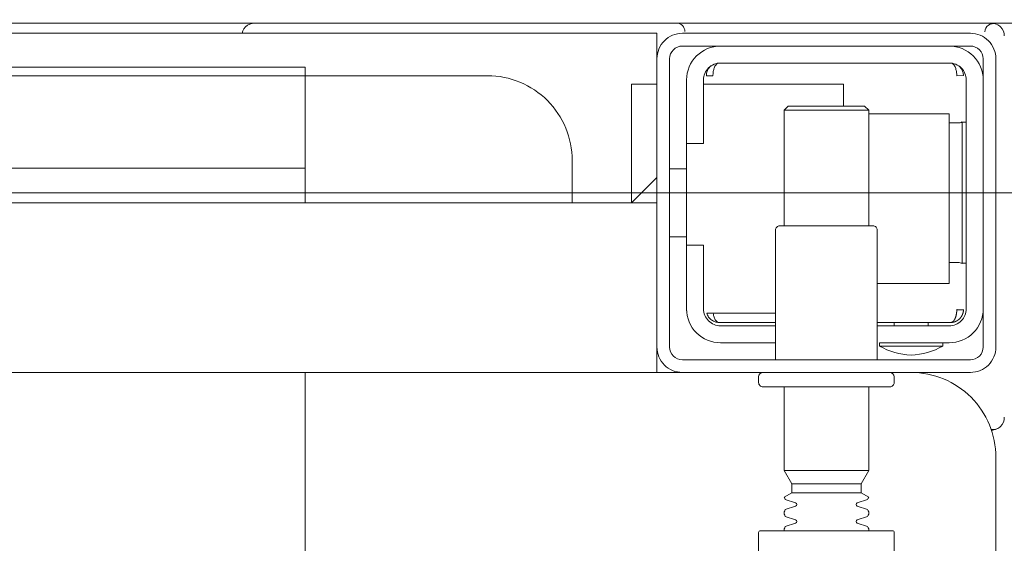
# Model space of a CAD drawing. Header units: millimetres. Extents: x -1893473 to 1546619, y -568027 to 942944.
# Tile 98 of 256: x 153459 to 153576, y -464605 to -464544. Entities that reach past the tile are written whole.
import ezdxf
from ezdxf.enums import TextEntityAlignment as Align

# ---------------------------------------------------------------- set-up
doc = ezdxf.new("R2010")
doc.units = ezdxf.units.MM
doc.header["$LTSCALE"] = 0.2
doc.linetypes.add('HIDDEN2', pattern=[4.7625, 3.175, -1.5875])
doc.layers.get('0').update_dxf_attribs({"lineweight": 0})
for name, color, linetype, lineweight in [('!! 0_Opis_pom', 9, 'Continuous', 13), ('!! 1_OPIS POM NOWE', 140, 'Continuous', 5), ('!! 2 ZABUDOWA GK-MDF', 54, 'Continuous', 13), ('P-Opis nadproża', 150, 'Continuous', 9)]:
    doc.layers.add(name, color=color, linetype=linetype, lineweight=lineweight)
doc.layers.add('!! 2_WYBURZENIA DO REMONTU', color=7, linetype='Continuous', lineweight=0, true_color=0x4d4d4d, plot=False)
doc.layers.add('!!_@ wypos sanit nd', color=7, linetype='Continuous', lineweight=0, plot=False)
doc.styles.add('ARIAL', font='tahoma.ttf')

# ---------------------------------------------------------------- blocks, each defined once
blk = doc.blocks.new('A$Cff2eaf8b')
for points in [[(-0.188, 0.06265), (-0.188, -0.01362, 0.414214), (-0.1878, -0.01382), (-0.17545, -0.01382), (-0.1722, -0.01382, 0.414214), (-0.172, -0.01362), (-0.172, -0.00982)], [(-0.15993, -0.0325), (-0.17249, -0.0325, 0.405519), (-0.172, -0.032), (-0.172, -0.0313, 0.414214), (-0.1725, -0.0308), (-0.1875, -0.0308, 0.414214), (-0.188, -0.0313), (-0.188, -0.032, 0.405519), (-0.18751, -0.0325), (-0.19, -0.0325, -0.414214), (-0.2, -0.0225), (-0.2, 0.0575, -0.266001), (-0.19506, 0.06612)], [(-0.185, -0.01382), (-0.185, -0.01406, -0.050055), (-0.18485, -0.01432), (-0.18364, -0.01473, -0.719897), (-0.18364, -0.01511), (-0.18485, -0.01552, -0.050055), (-0.185, -0.01578), (-0.185, -0.01606, -0.050055), (-0.18485, -0.01632), (-0.18364, -0.01673, -0.719897), (-0.18364, -0.01711), (-0.18485, -0.01752, -0.050055), (-0.185, -0.01778), (-0.1841, -0.0183), (-0.1841, -0.01936), (-0.185, -0.02092), (-0.185, -0.0308)], [(-0.175, -0.01382), (-0.175, -0.01406, 0.050055), (-0.17515, -0.01432), (-0.17636, -0.01473, 0.719897), (-0.17636, -0.01511), (-0.17515, -0.01552, 0.050055), (-0.175, -0.01578), (-0.175, -0.01606, 0.050055), (-0.17515, -0.01632), (-0.17636, -0.01673, 0.719897), (-0.17636, -0.01711), (-0.17515, -0.01752, 0.050055), (-0.175, -0.01778), (-0.1759, -0.0183), (-0.1759, -0.01936), (-0.175, -0.02092), (-0.175, -0.0308)], [(-0.20011, -0.02584, 0.091301), (-0.20056, -0.02614, 0.198909), (-0.20099, -0.02721)], [(-0.19945, -0.02578, 0.170835), (-0.20011, -0.02584)], [(-0.18625, -0.03562, 0.119096), (-0.19, -0.03454, 0.119096), (-0.19375, -0.03562)], [(-0.186, -0.034), (-0.186, -0.0493, 0.414214), (-0.1855, -0.0498), (-0.1745, -0.0498, 0.414214), (-0.174, -0.0493), (-0.174, -0.034)], [(-0.1985, -0.04, -0.414214), (-0.1945, -0.036), (-0.18625, -0.036), (-0.18625, -0.03562), (-0.19375, -0.03562), (-0.19375, -0.036)], [(-0.174, -0.036), (-0.1675, -0.036, -0.414214), (-0.1635, -0.04), (-0.16353, -0.0395)], [(-0.186, -0.038), (-0.1945, -0.038, 0.414214), (-0.1965, -0.04), (-0.1965, -0.067, 0.414214), (-0.1945, -0.069), (-0.1675, -0.069, 0.414214), (-0.1655, -0.067), (-0.1655, -0.0595), (-0.1635, -0.0595), (-0.1635, -0.04)], [(-0.1635, -0.0475), (-0.1655, -0.0475), (-0.1655, -0.04, 0.414214), (-0.1675, -0.038), (-0.174, -0.038)], [(-0.1945, -0.06193), (-0.19515, -0.06194), (-0.19542, -0.06194), (-0.1956, -0.06194), (-0.19567, -0.06194, 0.116465), (-0.19589, -0.062), (-0.19601, -0.06205), (-0.19601, -0.04535), (-0.19589, -0.0454, 0.116465), (-0.19567, -0.04546), (-0.19542, -0.04546), (-0.19515, -0.04546), (-0.1945, -0.04547)], [(-0.15, -0.0525), (-0.15, -0.0575, 0.414214), (-0.14, -0.0675), (-0.11847, -0.0675), (-0.11847, -0.0525)], [(-0.1675, -0.071, 0.414214), (-0.1635, -0.067), (-0.1635, -0.0595)], [(-0.1985, -0.067, 0.414214), (-0.1945, -0.071)], [(-0.20099, -0.0722, 0.198909), (-0.20056, -0.07326, 0.091301), (-0.20011, -0.07356)], [(-0.16237, -0.07369), (-0.1625, -0.07369), (-0.16269, -0.07369), (-0.16294, -0.07369), (-0.16323, -0.07369), (-0.16357, -0.07369), (-0.16393, -0.07369), (-0.16428, -0.07369), (-0.19771, -0.07369), (-0.19841, -0.07369), (-0.19903, -0.07369), (-0.19948, -0.07369), (-0.19961, -0.07369), (-0.19973, -0.07367), (-0.19984, -0.07365), (-0.20003, -0.07359, 0.517033), (-0.1987, -0.07266)], [(-0.1633, -0.0727, 0.412536), (-0.1623, -0.0737), (-0.11251, -0.0737), (-0.11222, -0.07367), (-0.11194, -0.07358), (-0.11168, -0.07345), (-0.11145, -0.07326), (-0.11126, -0.07304), (-0.11112, -0.07278), (-0.11104, -0.0725)]]:
    blk.add_lwpolyline(points, format="xyb")
for points in [[(-0.11847, -0.0325), (-0.11847, 0.0575), (0.11153, 0.0575), (0.11153, -0.0325)], [(-0.1841, -0.0183), (-0.1759, -0.0183)], [(-0.1759, -0.01936), (-0.1841, -0.01936)], [(-0.175, -0.02092), (-0.185, -0.02092)], [(-0.20001, -0.0258), (-0.19988, -0.02576), (-0.19976, -0.02573), (-0.19963, -0.02571), (-0.19948, -0.02571)], [(-0.16, -0.0355), (-0.16, -0.0325), (0.16, -0.0325), (0.16, -0.0355)], [(-0.16, -0.0485), (-0.16, -0.0365)], [(-0.192, -0.038), (-0.192, -0.0384)], [(-0.188, -0.038), (-0.188, -0.0384)], [(-0.19478, -0.0384), (-0.186, -0.0384)], [(-0.16664, -0.0395), (-0.16666, -0.03934), (-0.16669, -0.03923), (-0.16672, -0.03912), (-0.16675, -0.03902), (-0.16679, -0.03892), (-0.16684, -0.03881), (-0.16689, -0.03872), (-0.16695, -0.03863), (-0.16702, -0.03855), (-0.1671, -0.03848), (-0.16718, -0.03843), (-0.16729, -0.0384), (-0.16718, -0.03841), (-0.16708, -0.03842), (-0.16696, -0.03845), (-0.16686, -0.03848), (-0.16677, -0.03851), (-0.16666, -0.03856), (-0.16657, -0.03861), (-0.16646, -0.03868), (-0.16636, -0.03876), (-0.16627, -0.03884), (-0.16618, -0.03894), (-0.1661, -0.03904), (-0.16603, -0.03915), (-0.16598, -0.03926), (-0.16593, -0.03938), (-0.16589, -0.0395), (-0.174, -0.0395)], [(-0.174, -0.0384), (-0.16722, -0.0384)], [(-0.185, -0.063), (-0.1945, -0.063), (-0.1945, -0.043), (-0.186, -0.043)], [(-0.19591, -0.04539), (-0.19602, -0.04539), (-0.19616, -0.04539), (-0.19632, -0.04539), (-0.1965, -0.04539)], [(-0.1615, -0.0485), (-0.1635, -0.0485)], [(-0.185, -0.0498), (-0.185, -0.06342), (-0.1845, -0.06392), (-0.1755, -0.06392), (-0.175, -0.06342), (-0.175, -0.0498)], [(0.16, -0.0555), (0.157, -0.0525), (0.16, -0.0525), (-0.16, -0.0525), (-0.157, -0.0525), (-0.16, -0.0555)], [(-0.157, -0.0525), (-0.157, -0.0665), (-0.16, -0.0665)], [(0.10602, -0.0525), (0.10602, -0.05658), (-0.11847, -0.05658)], [(-0.1615, -0.0565), (-0.1635, -0.0565)], [(-0.1965, -0.06201), (-0.19632, -0.06201), (-0.19616, -0.06201), (-0.19602, -0.06201), (-0.19591, -0.06201)], [(-0.175, -0.06342), (-0.185, -0.06342)], [(-0.182, -0.06392), (-0.182, -0.0665), (-0.1655, -0.0665)], [(-0.16636, -0.06865), (-0.16625, -0.06854), (-0.16619, -0.06847), (-0.16612, -0.06839), (-0.16606, -0.0683), (-0.16601, -0.0682), (-0.16596, -0.06811), (-0.16592, -0.06801), (-0.16589, -0.0679), (-0.16586, -0.0678), (-0.16584, -0.06769), (-0.16583, -0.06759), (-0.16583, -0.06749), (-0.16593, -0.0675), (-0.16607, -0.0675), (-0.1663, -0.0675), (-0.16641, -0.0675), (-0.16651, -0.0675), (-0.16661, -0.0675), (-0.16661, -0.0676), (-0.16662, -0.0677), (-0.16663, -0.0678), (-0.16664, -0.0679), (-0.16665, -0.068), (-0.16667, -0.06811), (-0.1667, -0.06821), (-0.16673, -0.06831), (-0.16676, -0.06841), (-0.1668, -0.06852), (-0.16685, -0.06862), (-0.1669, -0.06871), (-0.16697, -0.0688), (-0.16704, -0.06887), (-0.16712, -0.06893), (-0.16725, -0.069), (-0.19475, -0.069), (-0.19493, -0.0689), (-0.19501, -0.06882), (-0.19508, -0.06874), (-0.19513, -0.06865), (-0.19518, -0.06855), (-0.19522, -0.06846), (-0.19526, -0.06835), (-0.19529, -0.06825), (-0.19532, -0.06813), (-0.19534, -0.06803), (-0.19536, -0.06793), (-0.19537, -0.06783), (-0.19538, -0.06772), (-0.19539, -0.0676), (-0.19539, -0.0675), (-0.19617, -0.06751), (-0.19616, -0.06762), (-0.19615, -0.06772), (-0.19613, -0.06783), (-0.19611, -0.06793), (-0.19607, -0.06803), (-0.19603, -0.06813), (-0.19598, -0.06823), (-0.19593, -0.06832), (-0.19586, -0.06841), (-0.19579, -0.06849), (-0.19572, -0.06857), (-0.19563, -0.06865)], [(-0.03305, -0.0725), (-0.16, -0.0725), (-0.16, -0.0695)]]:
    blk.add_lwpolyline(points)
for points in [[(-0.2, -0.0695), (-0.2, -0.0355, -0.414214), (-0.197, -0.0325), (-0.163, -0.0325, -0.414214), (-0.16, -0.0355), (-0.16, -0.0695, -0.414214), (-0.163, -0.0725), (-0.197, -0.0725, -0.414214)], [(-0.1615, -0.0355), (-0.1615, -0.0695, -0.414214), (-0.163, -0.071), (-0.197, -0.071, -0.414214), (-0.1985, -0.0695), (-0.1985, -0.0355, -0.414214), (-0.197, -0.034), (-0.163, -0.034, -0.414214)]]:
    blk.add_lwpolyline(points, format="xyb", close=True)
for points in [[(-0.19467, -0.0384), (-0.19467, -0.0384), (-0.19467, -0.0384), (-0.19466, -0.0384), (-0.19466, -0.0384), (-0.19466, -0.0384), (-0.19466, -0.0384), (-0.19466, -0.0384), (-0.19466, -0.0384), (-0.19466, -0.0384), (-0.19466, -0.0384), (-0.19466, -0.0384), (-0.19466, -0.0384), (-0.19466, -0.0384), (-0.19466, -0.0384), (-0.19467, -0.0384), (-0.19467, -0.0384), (-0.19467, -0.0384), (-0.19467, -0.0384), (-0.19467, -0.0384), (-0.19468, -0.0384), (-0.19468, -0.0384), (-0.19468, -0.0384), (-0.19469, -0.0384), (-0.1947, -0.0384), (-0.19471, -0.0384), (-0.19471, -0.0384), (-0.19471, -0.0384), (-0.19471, -0.0384), (-0.19472, -0.0384), (-0.19472, -0.0384), (-0.19472, -0.0384), (-0.19472, -0.03841), (-0.19473, -0.03841), (-0.19473, -0.03841), (-0.19473, -0.03841), (-0.19473, -0.03841), (-0.19473, -0.03841), (-0.19474, -0.03841), (-0.19474, -0.03841), (-0.19474, -0.03841), (-0.19474, -0.03841), (-0.19474, -0.03841), (-0.19474, -0.03841), (-0.19475, -0.03841), (-0.19475, -0.03841), (-0.19475, -0.03841), (-0.19475, -0.03841), (-0.19476, -0.03841), (-0.19476, -0.03841), (-0.19476, -0.03841), (-0.19476, -0.03841), (-0.19477, -0.03842), (-0.19477, -0.03842), (-0.19477, -0.03842), (-0.19478, -0.03842), (-0.19479, -0.03842), (-0.19479, -0.03842), (-0.1948, -0.03843), (-0.19481, -0.03843), (-0.19481, -0.03843), (-0.19482, -0.03844), (-0.19483, -0.03844), (-0.19484, -0.03844), (-0.19484, -0.03845), (-0.19485, -0.03845), (-0.19486, -0.03845), (-0.19486, -0.03846), (-0.19487, -0.03846), (-0.19488, -0.03847), (-0.19489, -0.03847), (-0.19489, -0.03848), (-0.1949, -0.03848), (-0.19491, -0.03849), (-0.19491, -0.03849), (-0.19492, -0.0385), (-0.19493, -0.0385), (-0.19493, -0.03851), (-0.19494, -0.03851), (-0.19495, -0.03852), (-0.19495, -0.03852), (-0.19496, -0.03853), (-0.19497, -0.03854), (-0.19497, -0.03854), (-0.19498, -0.03855), (-0.19499, -0.03856), (-0.19499, -0.03856), (-0.195, -0.03857), (-0.19501, -0.03858), (-0.19501, -0.03859), (-0.19502, -0.03859), (-0.19503, -0.0386), (-0.19503, -0.03861), (-0.19504, -0.03862), (-0.19505, -0.03862), (-0.19505, -0.03863), (-0.19506, -0.03864), (-0.19507, -0.03865), (-0.19507, -0.03866), (-0.19508, -0.03867), (-0.19508, -0.03868), (-0.19509, -0.03869), (-0.1951, -0.03869), (-0.1951, -0.0387), (-0.19511, -0.03871), (-0.19511, -0.03872), (-0.19512, -0.03873), (-0.19512, -0.03874), (-0.19513, -0.03875), (-0.19514, -0.03876), (-0.19514, -0.03877), (-0.19515, -0.03878), (-0.19515, -0.03879), (-0.19516, -0.0388), (-0.19516, -0.03881), (-0.19517, -0.03882), (-0.19517, -0.03884), (-0.19518, -0.03885), (-0.19518, -0.03886), (-0.19519, -0.03887), (-0.1952, -0.03888), (-0.1952, -0.03889), (-0.19521, -0.0389), (-0.19521, -0.03891), (-0.19521, -0.03893), (-0.19522, -0.03894), (-0.19522, -0.03895), (-0.19523, -0.03896), (-0.19523, -0.03897), (-0.19524, -0.03899), (-0.19524, -0.039), (-0.19525, -0.03901), (-0.19525, -0.03902), (-0.19526, -0.03905), (-0.19527, -0.03907), (-0.19528, -0.0391), (-0.19528, -0.03912), (-0.19529, -0.03915), (-0.1953, -0.03918), (-0.19531, -0.0392), (-0.19531, -0.03923), (-0.19532, -0.03926), (-0.19532, -0.03928), (-0.19533, -0.03931), (-0.19533, -0.03933), (-0.19534, -0.03936), (-0.19534, -0.03939), (-0.19535, -0.03941), (-0.19535, -0.03944), (-0.19536, -0.03947), (-0.19536, -0.03949), (-0.19536, -0.03952), (-0.19537, -0.03955), (-0.19537, -0.03957), (-0.19537, -0.0396), (-0.19537, -0.03961), (-0.19537, -0.03962), (-0.19538, -0.03963), (-0.19538, -0.03963), (-0.19538, -0.03964), (-0.19538, -0.03965), (-0.19538, -0.03965), (-0.19538, -0.03966), (-0.19538, -0.03966), (-0.19538, -0.03967), (-0.19538, -0.03967), (-0.19538, -0.03968), (-0.19538, -0.03969), (-0.19538, -0.03969), (-0.19538, -0.0397), (-0.19538, -0.0397), (-0.19538, -0.0397), (-0.19538, -0.03971), (-0.19538, -0.03971), (-0.19538, -0.03972), (-0.19538, -0.03972), (-0.19538, -0.03972), (-0.19538, -0.03973), (-0.19538, -0.03973), (-0.19538, -0.03973), (-0.19538, -0.03974), (-0.19538, -0.03974), (-0.19538, -0.03974), (-0.19538, -0.03974), (-0.19538, -0.03975), (-0.19538, -0.03975), (-0.19538, -0.03975), (-0.19538, -0.03976), (-0.19538, -0.03976), (-0.19538, -0.03977), (-0.19538, -0.03977), (-0.19539, -0.03978), (-0.19539, -0.03978), (-0.19539, -0.03979), (-0.19539, -0.03979), (-0.19539, -0.03979), (-0.19539, -0.0398), (-0.19539, -0.0398), (-0.19539, -0.03981), (-0.19539, -0.03981), (-0.19539, -0.03982), (-0.19538, -0.03982), (-0.19538, -0.03983), (-0.19538, -0.03983), (-0.19538, -0.03984), (-0.19538, -0.03984), (-0.19538, -0.03984), (-0.19538, -0.03985), (-0.19538, -0.03986), (-0.19538, -0.03986), (-0.19538, -0.03987), (-0.19538, -0.03987), (-0.19538, -0.03987), (-0.19538, -0.03988), (-0.19538, -0.03988), (-0.19538, -0.03989), (-0.19538, -0.03989), (-0.19538, -0.03989), (-0.19538, -0.03989), (-0.19538, -0.0399), (-0.19538, -0.0399), (-0.19539, -0.0399), (-0.19539, -0.0399), (-0.19539, -0.0399), (-0.19539, -0.0399), (-0.19539, -0.0399), (-0.19539, -0.03991), (-0.1954, -0.03991), (-0.1954, -0.03991), (-0.1954, -0.03991), (-0.1954, -0.03991), (-0.1954, -0.03991), (-0.19541, -0.03991), (-0.19541, -0.03991), (-0.19542, -0.03991), (-0.19542, -0.03991), (-0.19543, -0.0399), (-0.19544, -0.0399), (-0.19545, -0.0399), (-0.19545, -0.0399), (-0.19546, -0.0399), (-0.19546, -0.0399), (-0.19547, -0.0399), (-0.19547, -0.0399), (-0.19548, -0.0399), (-0.19549, -0.0399), (-0.1955, -0.0399), (-0.1955, -0.0399), (-0.19551, -0.0399), (-0.19552, -0.0399), (-0.19553, -0.0399), (-0.19554, -0.0399), (-0.19555, -0.0399), (-0.19556, -0.0399), (-0.19557, -0.0399), (-0.19558, -0.0399), (-0.19559, -0.0399), (-0.19561, -0.0399), (-0.19564, -0.0399), (-0.19566, -0.0399), (-0.19568, -0.0399), (-0.1957, -0.0399), (-0.19574, -0.0399), (-0.19576, -0.0399), (-0.19578, -0.0399), (-0.19595, -0.0399), (-0.19596, -0.0399), (-0.19598, -0.0399), (-0.19599, -0.0399), (-0.19601, -0.0399), (-0.19602, -0.0399), (-0.19603, -0.0399), (-0.19604, -0.0399), (-0.19605, -0.0399), (-0.19606, -0.0399), (-0.19607, -0.0399), (-0.19608, -0.0399), (-0.19609, -0.0399), (-0.1961, -0.0399), (-0.19611, -0.0399), (-0.19612, -0.0399), (-0.19613, -0.03989), (-0.19614, -0.03989), (-0.19614, -0.03989), (-0.19615, -0.03989), (-0.19615, -0.03989), (-0.19615, -0.03989), (-0.19615, -0.03989), (-0.19616, -0.03989), (-0.19616, -0.03989), (-0.19616, -0.03989), (-0.19616, -0.0399), (-0.19616, -0.0399), (-0.19616, -0.0399), (-0.19616, -0.0399), (-0.19616, -0.0399), (-0.19617, -0.0399), (-0.19617, -0.03991), (-0.19617, -0.03991), (-0.19617, -0.03991), (-0.19617, -0.03991), (-0.19617, -0.03991), (-0.19617, -0.03991), (-0.19617, -0.03991), (-0.19617, -0.03991), (-0.19617, -0.03991), (-0.19617, -0.03991), (-0.19617, -0.0399), (-0.19617, -0.0399), (-0.19617, -0.0399), (-0.19617, -0.03989), (-0.19617, -0.03989), (-0.19617, -0.03989), (-0.19617, -0.03988), (-0.19617, -0.03987), (-0.19617, -0.03986), (-0.19617, -0.03985), (-0.19617, -0.03984), (-0.19617, -0.03984), (-0.19617, -0.03984), (-0.19617, -0.03983), (-0.19617, -0.03983), (-0.19617, -0.03982), (-0.19617, -0.03982), (-0.19617, -0.03981), (-0.19616, -0.0398), (-0.19616, -0.03979), (-0.19616, -0.03979), (-0.19616, -0.03978), (-0.19616, -0.03978), (-0.19616, -0.03977), (-0.19616, -0.03977), (-0.19616, -0.03977), (-0.19616, -0.03976), (-0.19616, -0.03976), (-0.19616, -0.03975), (-0.19616, -0.03975), (-0.19616, -0.03974), (-0.19616, -0.03974), (-0.19616, -0.03973), (-0.19616, -0.03973), (-0.19616, -0.03972), (-0.19616, -0.03972), (-0.19616, -0.03972), (-0.19616, -0.03972), (-0.19616, -0.03971), (-0.19616, -0.03971), (-0.19616, -0.0397), (-0.19615, -0.0397), (-0.19615, -0.0397), (-0.19615, -0.03969), (-0.19615, -0.03969), (-0.19615, -0.03968), (-0.19615, -0.03967), (-0.19615, -0.03967), (-0.19615, -0.03966), (-0.19615, -0.03966), (-0.19615, -0.03965), (-0.19615, -0.03964), (-0.19614, -0.03964), (-0.19614, -0.03963), (-0.19614, -0.03962), (-0.19614, -0.03962), (-0.19614, -0.03961), (-0.19614, -0.0396), (-0.19614, -0.03959), (-0.19613, -0.03958), (-0.19613, -0.03958), (-0.19613, -0.03957), (-0.19613, -0.03955), (-0.19612, -0.03954), (-0.19612, -0.03952), (-0.19611, -0.0395), (-0.19611, -0.03949), (-0.1961, -0.03947), (-0.1961, -0.03945), (-0.19609, -0.03944), (-0.19609, -0.03942), (-0.19608, -0.03941), (-0.19608, -0.03939), (-0.19607, -0.03937), (-0.19607, -0.03936), (-0.19606, -0.03934), (-0.19605, -0.03933), (-0.19605, -0.03931), (-0.19604, -0.0393), (-0.19603, -0.03928), (-0.19603, -0.03927), (-0.19602, -0.03925), (-0.19601, -0.03923), (-0.196, -0.03922), (-0.196, -0.0392), (-0.19599, -0.03919), (-0.19598, -0.03918), (-0.19597, -0.03916), (-0.19596, -0.03915), (-0.19596, -0.03913), (-0.19595, -0.03912), (-0.19594, -0.0391), (-0.19593, -0.03909), (-0.19592, -0.03907), (-0.19591, -0.03906), (-0.1959, -0.03905), (-0.19589, -0.03903), (-0.19588, -0.03902), (-0.19587, -0.03901), (-0.19586, -0.03899), (-0.19585, -0.03898), (-0.19584, -0.03897), (-0.19583, -0.03895), (-0.19582, -0.03894), (-0.19581, -0.03893), (-0.1958, -0.03891), (-0.19579, -0.0389), (-0.19577, -0.03889), (-0.19576, -0.03888), (-0.19575, -0.03886), (-0.19574, -0.03885), (-0.19573, -0.03884), (-0.19572, -0.03883), (-0.1957, -0.03882), (-0.19569, -0.0388), (-0.19568, -0.03879), (-0.19567, -0.03878), (-0.19565, -0.03877), (-0.19564, -0.03876), (-0.19563, -0.03875), (-0.19562, -0.03874), (-0.1956, -0.03873), (-0.19559, -0.03872), (-0.19558, -0.03871), (-0.19556, -0.0387), (-0.19555, -0.03869), (-0.19554, -0.03868), (-0.19552, -0.03867), (-0.19551, -0.03866), (-0.19549, -0.03865), (-0.19548, -0.03864), (-0.19547, -0.03863), (-0.19545, -0.03862), (-0.19544, -0.03861), (-0.19542, -0.0386), (-0.19541, -0.0386), (-0.19539, -0.03859), (-0.19538, -0.03858), (-0.19536, -0.03857), (-0.19535, -0.03856), (-0.19533, -0.03856), (-0.19532, -0.03855), (-0.1953, -0.03854), (-0.19529, -0.03853), (-0.19527, -0.03853), (-0.19526, -0.03852), (-0.19524, -0.03851), (-0.19522, -0.03851), (-0.19521, -0.0385), (-0.19519, -0.0385), (-0.19518, -0.03849), (-0.19516, -0.03848), (-0.19515, -0.03848), (-0.19513, -0.03847), (-0.19511, -0.03847), (-0.1951, -0.03846), (-0.19508, -0.03846), (-0.19506, -0.03845), (-0.19505, -0.03845), (-0.19503, -0.03845), (-0.19502, -0.03844), (-0.195, -0.03844), (-0.19498, -0.03843), (-0.19497, -0.03843), (-0.19495, -0.03843), (-0.19493, -0.03842), (-0.19492, -0.03842), (-0.19491, -0.03842), (-0.1949, -0.03842), (-0.19489, -0.03842), (-0.19488, -0.03842), (-0.19487, -0.03841), (-0.19486, -0.03841), (-0.19485, -0.03841), (-0.19484, -0.03841), (-0.19483, -0.03841), (-0.19481, -0.03841), (-0.1948, -0.03841), (-0.19479, -0.03841), (-0.19479, -0.03841), (-0.19478, -0.03841), (-0.19478, -0.0384), (-0.19477, -0.0384), (-0.19477, -0.0384), (-0.19476, -0.0384), (-0.19475, -0.0384), (-0.19474, -0.0384), (-0.19474, -0.0384), (-0.19473, -0.0384), (-0.19473, -0.0384), (-0.19471, -0.0384), (-0.19471, -0.0384), (-0.1947, -0.0384), (-0.1947, -0.0384), (-0.19469, -0.0384), (-0.19469, -0.0384), (-0.19469, -0.0384), (-0.19469, -0.0384), (-0.19468, -0.0384), (-0.19468, -0.0384), (-0.19468, -0.0384), (-0.19468, -0.0384), (-0.19467, -0.0384), (-0.19467, -0.0384), (-0.19467, -0.0384)], [(-0.11847, -0.0685), (0.11153, -0.0685), (0.11153, -0.0675), (-0.11847, -0.0675)]]:
    blk.add_lwpolyline(points, close=True)
blk = doc.blocks.new('A$C2EB40A8D')
at = {"layer": '!! 2 ZABUDOWA GK-MDF'}
for points in [[(-10741.12989, 29857.51397), (-9741.12989, 29857.51397)], [(-10741.12989, 29837.51397), (-9741.12989, 29837.51397)]]:
    blk.add_lwpolyline(points, dxfattribs=at)
at = {"layer": '!! 2_WYBURZENIA DO REMONTU', "linetype": 'HIDDEN2', "ltscale": 3}
blk.add_arc((-9421.12989, 29577.51397), 700, 89.99999996, 179.99999996, dxfattribs=at)
at = {"layer": '!!_@ wypos sanit nd', "xscale": 1000, "yscale": 1000, "zscale": 1000, "rotation": 180}
blk.add_blockref('A$Cff2eaf8b', (-10293.35353, 29783.81847), dxfattribs=at)
at = {"layer": '!! 0_Opis_pom', "ltscale": 0.7, "style": 'ARIAL'}
for tag, p in [('B1,21', (-891.77727, 31796.97458)), ('A1,16', (-13651.31084, 31587.95236)), ('B1,19', (-5798.61305, 31587.22944)), ('B1/17', (-9701.43347, 31565.05244)), ('1,23', (10805.41388, 31565.05244)), ('1,22', (4526.58954, 31507.65132)), ('A1,1', (-16866.13618, 31459.3792)), ('B1,18', (-7791.62894, 31330.08444)), ('B1,20', (-2961.4347, 31167.05787)), ('A1,6', (-19287.17717, 30923.71998)), ('B1,1', (14135.63445, 30913.92963)), ('B1,3', (17346.74696, 30023.81022)), ('B1,4', (29817.71501, 29157.67457)), ('A1,5', (-23454.5385, 28820.77901)), ('A1,2', (-17502.57721, 28602.57524)), ('B1,2D', (2616.16402, 28559.52261)), ('A1,15', (-13651.31084, 28261.46046)), ('B1,4', (29883.58177, 28158.35876)), ('B1,2B', (18801.54781, 27650.12382)), ('B1,2A', (13086.7373, 27376.04393)), ('A1,3', (-16846.27912, 25980.40356)), ('B1,8', (9089.53994, 25356.27639)), ('B1,6', (31915.87888, 23754.79829)), ('A1,4', (-24010.17576, 23559.17399)), ('B1,14', (-11621.32288, 23261.44183)), ('B1,13', (-3080.55208, 22924.09997)), ('B1,5', (29245.49088, 22896.69268)), ('B1,10', (3982.60923, 22874.21277)), ('B1,9', (5634.43488, 22623.92098)), ('B1,2C', (13327.26639, 22378.5328)), ('B1,7', (16398.41175, 22348.28836)), ('B1,11', (5553.20442, 20939.83877)), ('B1,12', (3693.27174, 20628.72148)), ('C1,3', (5969.08376, 16336.01084)), ('C1,2', (11955.93711, 11671.55655)), ('C1,1', (15659.17205, 11415.94196)), ('C1,4', (5140.00888, 9205.5831)), ('C1,5', (5680.4486, 6154.54995)), ('C1,10', (16327.05085, 6080.66085)), ('C1,9', (16526.57171, 3173.45283)), ('C1,6', (6367.37903, 2771.84181)), ('D0,18', (-1981.87701, -110.73158)), ('D0,7', (-13531.42299, -1159.67649)), ('C1,7', (7275.77161, -1303.00991)), ('D0,17', (2064.87671, -1345.69113)), ('D0,3', (-9324.21674, -1442.63631)), ('D0,6', (-17529.61851, -1957.37463)), ('D0,10', (-21369.4432, -2140.60378)), ('D,09', (-12990.08379, -2746.32902)), ('D0,2', (-5516.19514, -3101.87722)), ('D0,16', (2266.73061, -3284.15369)), ('D0,8', (-14357.79539, -3567.69719)), ('D0,5', (-10461.54478, -3629.26575)), ('D0,4', (-8396.53404, -4353.7937)), ('D0,15', (1974.41895, -5205.84774)), ('D0,1', (-5633.49598, -5662.48534)), ('D0,11', (-23334.09291, -6045.78706)), ('D0,12', (-22436.85763, -9302.9678)), ('D0,13', (-22436.85763, -11581.16526)), ('D0,14', (-13645.94445, -11884.57769))]:
    blk.add_attdef(tag, text='', height=119.68, dxfattribs=at).set_placement(p, align=Align.MIDDLE_CENTER)
at = {"layer": '!! 1_OPIS POM NOWE', "style": 'ARIAL'}
for tag, p in [('C1.7A', (7769.3756, 685.765)), ('C1.7C', (7655.80151, -2045.04756)), ('C1.8B', (10935.93068, -2107.41983)), ('C1.8A', (13897.39715, -2120.69016)), ('C1.7B', (8274.43201, -3270.18959)), ('E1.2', (16701.02923, -5331.07351)), ('E1.5E', (21974.23379, -5463.99012)), ('E1.5D', (24989.27391, -5785.36474)), ('E1.1', (8357.81567, -5851.01076)), ('E1.5C', (25222.53959, -6394.64172)), ('E1.5B', (27694.70831, -7009.86571)), ('E1.6', (5279.46063, -8141.28746)), ('E1.5A', (25547.9555, -8495.18994)), ('E1.5G', (23977.19473, -9792.46695)), ('E1.5F', (22414.7084, -9822.66389)), ('E1,4', (13935.69867, -10458.20073)), ('E1.5L', (28030.8296, -11267.7725)), ('E1.3', (5639.18862, -11994.01941)), ('E1.5H', (23988.49716, -12231.38049)), ('E1.5K', (27714.73934, -12977.98364)), ('E1.5I', (22290.68736, -13989.9049)), ('E1.5J', (27095.71534, -16088.17469))]:
    blk.add_attdef(tag, text='', height=119.68, dxfattribs=at).set_placement(p, align=Align.MIDDLE_CENTER)

msp = doc.modelspace()

# ---------------------------------------------------------------- block references
at = {"layer": 'P-Opis nadproża', "color": 4}
msp.add_blockref('A$C2EB40A8D', (163667.94092, -494401.63474), dxfattribs=at)

doc.saveas('drawing.dxf')
